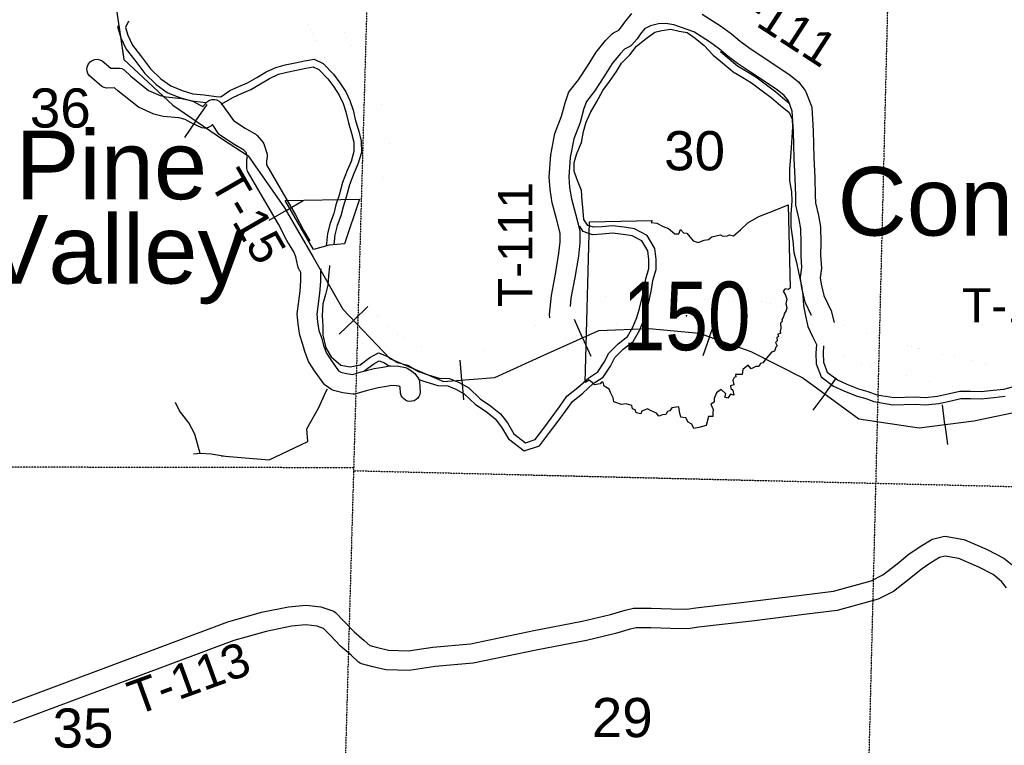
# Model space of a CAD drawing. Header units: feet. Extents: x -155 to 2562643, y -56 to 364810.
# Tile 14 of 121: x 2486799 to 2496848, y 192216 to 199625. Entities that reach past the tile are written whole.
import ezdxf
from ezdxf.enums import TextEntityAlignment as Align

# ---------------------------------------------------------------- set-up
doc = ezdxf.new("R2010")
doc.units = ezdxf.units.FT
doc.header["$MEASUREMENT"] = 0
doc.linetypes.add('HIDDEN2', pattern=[0.1875, 0.125, -0.0625])
doc.linetypes.add('water', pattern=[0])
for name, color, linetype in [('62', 7, 'Continuous'), ('INCORPORATED', 3, 'Continuous'), ('MTEXT', 2, 'Continuous'), ('RAILROAD', 6, 'Continuous'), ('RT-MKR', 7, 'Continuous'), ('SECTION', 8, 'HIDDEN2'), ('SECTION-TEXT', 8, 'Continuous'), ('STATE-RT', 2, 'Continuous'), ('TR-TEXT', 6, 'Continuous'), ('TWP-RD', 6, 'Continuous'), ('WATERWAY', 14, 'water')]:
    doc.layers.add(name, color=color, linetype=linetype)
doc.styles.add('ARIAL', font='arial.ttf')

# ---------------------------------------------------------------- blocks, each defined once
blk = doc.blocks.new('SR2')
at = {"layer": '62', "color": 0, "linetype": 'Continuous'}
blk.add_line((-812.7, -543.3), (-772.7, 884.1), dxfattribs=at)
for points in [[(-772.7, 884.1), (-218.9, 893.4), (-227.6, 876.1), (-175.3, 872.5), (-119.8, 842), (-72.9, 822.7), (-15.5, 777.4), (18.9, 777.9), (33.4, 815.1), (59.7, 786.4), (91, 781.2), (144.9, 712.9), (189.5, 698.1), (242.9, 721.5), (282.8, 725.4), (312, 748.5), (388, 768.3), (409.2, 756.5), (449.4, 758.8), (469.6, 767.6), (504.7, 759.8), (566.5, 811.7), (630.1, 872.9), (727.9, 930.6), (874, 985.3), (989.5, 1034.2), (1006.2, 293.5)], [(1006.2, 293.5), (989.2, 283.1), (962.6, 288), (944.8, 267.2), (966.9, 232.6), (977.3, 196), (968, 155.6), (977.2, 122.3), (970.9, 94.4), (954.3, 66.7), (948.5, 40.3), (934.3, 12.4), (935.5, -3.2), (922, -15.5), (924.4, -61.8), (917.6, -87.5), (919.9, -109.7), (898, -115.5), (903.1, -133.8), (889.1, -147.9), (892.1, -172.2), (876.3, -187.7), (891.6, -218.8), (879.3, -228.7), (869.1, -266.4), (840.9, -274.1), (784.6, -343.2), (764.7, -369.4), (742.4, -375.9), (730.1, -402.7), (702.6, -402.8), (661, -421.4), (634.1, -389.4), (587, -427.9), (581.6, -472.4), (522, -471), (524.3, -493.5), (511, -500.1), (498.9, -522.6), (505.9, -562.7), (478.1, -572.9), (481.5, -596.2), (499.3, -610.4), (507.3, -654.8), (477.6, -645.8), (453.3, -683.3), (428.4, -674.5), (436.5, -642.7), (394.3, -604.6), (354.4, -635.1), (333.6, -684), (333.4, -716.8), (303.6, -736.7), (322.7, -783.1), (319.2, -815.1), (319.8, -845.5), (282.6, -844.4), (260.1, -926.3)], [(260.1, -926.3), (195.5, -942), (150.6, -951.4), (134.8, -914.1), (102.7, -894.5), (81.8, -857), (35.8, -851.9), (24.9, -800.5), (19.7, -758.7), (-43.3, -769), (-60.6, -794.5), (-82.9, -801.4), (-95.9, -827.1), (-126.3, -829.3), (-159, -841.4), (-180.4, -816.2), (-233.9, -790.9), (-258, -777.8), (-308.3, -798.1), (-319.1, -822.1), (-359.1, -811.5), (-368.5, -784.7), (-392.8, -776.7), (-398.1, -748.2), (-449.9, -733.1), (-489.6, -739.1), (-559.5, -716.3), (-563.7, -678.8), (-587.5, -633.3), (-600, -601.6), (-644.2, -577.4), (-653.1, -539.8), (-667.3, -540.9), (-680.2, -556.2), (-729.3, -563.2), (-748.9, -547.8), (-776.4, -521.6), (-812.7, -543.3)]]:
    blk.add_lwpolyline(points, dxfattribs=at)
at = {"layer": 'RT-MKR', "color": 0, "linetype": 'Continuous'}
blk.add_lwpolyline([(-772.7, 884.1), (-218.9, 893.4), (-227.6, 876.1), (-175.3, 872.5), (-119.8, 842), (-72.9, 822.7), (-15.5, 777.4), (18.9, 777.9), (33.4, 815.1), (59.7, 786.4), (91, 781.2), (144.9, 712.9), (189.5, 698.1), (242.9, 721.5), (282.8, 725.4), (312, 748.5), (388, 768.3), (409.2, 756.5), (449.4, 758.8), (469.6, 767.6), (504.7, 759.8), (566.5, 811.7), (630.1, 872.9), (727.9, 930.6), (874, 985.3), (989.5, 1034.2), (1006.2, 293.5), (1006.2, 293.5), (989.2, 283.1), (962.6, 288), (944.8, 267.2), (966.9, 232.6), (977.3, 196), (968, 155.6), (977.2, 122.3), (970.9, 94.4), (954.3, 66.7), (948.5, 40.3), (934.3, 12.4), (935.5, -3.2), (922, -15.5), (924.4, -61.8), (917.6, -87.5), (919.9, -109.7), (898, -115.5), (903.1, -133.8), (889.1, -147.9), (892.1, -172.2), (876.3, -187.7), (891.6, -218.8), (879.3, -228.7), (869.1, -266.4), (840.9, -274.1), (784.6, -343.2), (764.7, -369.4), (742.4, -375.9), (730.1, -402.7), (702.6, -402.8), (661, -421.4), (634.1, -389.4), (587, -427.9), (581.6, -472.4), (522, -471), (524.3, -493.5), (511, -500.1), (498.9, -522.6), (505.9, -562.7), (478.1, -572.9), (481.5, -596.2), (499.3, -610.4), (507.3, -654.8), (477.6, -645.8), (453.3, -683.3), (428.4, -674.5), (436.5, -642.7), (394.3, -604.6), (354.4, -635.1), (333.6, -684), (333.4, -716.8), (303.6, -736.7), (322.7, -783.1), (319.2, -815.1), (319.8, -845.5), (282.6, -844.4), (260.1, -926.3), (260.1, -926.3), (195.5, -942), (150.6, -951.4), (134.8, -914.1), (102.7, -894.5), (81.8, -857), (35.8, -851.9), (24.9, -800.5), (19.7, -758.7), (-43.3, -769), (-60.6, -794.5), (-82.9, -801.4), (-95.9, -827.1), (-126.3, -829.3), (-159, -841.4), (-180.4, -816.2), (-233.9, -790.9), (-258, -777.8), (-308.3, -798.1), (-319.1, -822.1), (-359.1, -811.5), (-368.5, -784.7), (-392.8, -776.7), (-398.1, -748.2), (-449.9, -733.1), (-489.6, -739.1), (-559.5, -716.3), (-563.7, -678.8), (-587.5, -633.3), (-600, -601.6), (-644.2, -577.4), (-653.1, -539.8), (-667.3, -540.9), (-680.2, -556.2), (-729.3, -563.2), (-748.9, -547.8), (-776.4, -521.6), (-812.7, -543.3), (-812.7, -543.3), (-772.7, 884.1)], close=True, dxfattribs=at)
at = {"layer": 'RT-MKR', "color": 0}
blk.add_point((87.7, 47.6), dxfattribs=at)

msp = doc.modelspace()

# ---------------------------------------------------------------- linework, layer by layer
at = {"layer": 'INCORPORATED'}
msp.add_lwpolyline([(2489509.25, 197780.11), (2490267.67, 197793.53), (2490113.31, 197337.14), (2489958.94, 197323.71), (2489797.86, 197276.73), (2489509.25, 197780.11)], dxfattribs=at)
at = {"layer": 'RAILROAD'}
for p, q in [((2488597.84, 198590.68), (2488712.29, 198758.21)), ((2488597.84, 198590.68), (2488482.2, 198421.41)), ((2489517.59, 197675.94), (2489693.06, 197777.81)), ((2489517.59, 197675.94), (2489340.3, 197573.01)), ((2490205.83, 196554.4), (2490352.32, 196694.79)), ((2493838.53, 196386.03), (2493906.29, 196577.29)), ((2490205.83, 196554.4), (2490057.82, 196412.55)), ((2492543.18, 196376.93), (2492460.45, 196562.2)), ((2492543.18, 196376.93), (2492626.76, 196189.74)), ((2493838.53, 196386.03), (2493770.07, 196192.8)), ((2491311, 195946.28), (2491294.76, 196148.53)), ((2495014.65, 195803.09), (2495134.51, 195966.8)), ((2491311, 195946.28), (2491327.41, 195741.93)), ((2495014.65, 195803.09), (2494893.55, 195637.68)), ((2496242.6, 195490.98), (2496217.39, 195692.3)), ((2496242.6, 195490.98), (2496268.08, 195287.57))]:
    msp.add_line(p, q, dxfattribs=at)
at = {"layer": 'RAILROAD', "const_width": 0.08}
for points in [[(2486510.18, 202072.34), (2487024.39, 202162.48), (2487542.61, 202050.3), (2488050.82, 201795.9), (2488374.95, 201293.12), (2488170.87, 200772.31), (2487898.75, 200253.5), (2487784.71, 199744.7), (2487862.74, 199219.89), (2488362.94, 198751.15), (2488865.65, 198434.66), (2488910.46, 198432.66)], [(2497074.69, 195642.32), (2496538.16, 195527.99), (2495977.6, 195457.79), (2495362.98, 195548.05), (2494790.41, 195967.27), (2494261.88, 196236.05), (2493735.35, 196422.59), (2493222.84, 196470.73), (2492708.33, 196450.67), (2492155.77, 196203.95), (2491647.27, 195973.28), (2491122.74, 195931.16), (2490578.2, 196165.84), (2490095.71, 196669.3), (2489793.41, 197200.84), (2489501.12, 197704.3), (2489129.28, 198233.84), (2488867.66, 198406.34)]]:
    msp.add_lwpolyline(points, dxfattribs=at)
at = {"layer": 'RAILROAD'}
for points in [[(2487784.71, 199744.7), (2487862.74, 199219.89), (2488362.94, 198751.15), (2488867.66, 198406.34), (2488867.66, 198406.34), (2489129.28, 198233.84), (2489501.12, 197704.3), (2489793.41, 197200.84), (2490095.71, 196669.3), (2490578.2, 196165.84), (2491122.74, 195931.16), (2491647.27, 195973.28), (2492155.77, 196203.95), (2492708.33, 196450.67), (2493222.84, 196470.73), (2493735.35, 196422.59), (2494261.88, 196236.05), (2494790.41, 195967.27), (2495362.98, 195548.05), (2495977.6, 195457.79), (2496538.16, 195527.99), (2497074.69, 195642.32)], [(2487810.75, 199569.55), (2487862.74, 199219.89), (2488362.94, 198751.15), (2488867.66, 198406.34), (2489129.28, 198233.84), (2489501.12, 197704.3), (2489793.41, 197200.84), (2490095.71, 196669.3), (2490578.2, 196165.84), (2491122.74, 195931.16), (2491647.27, 195973.28), (2492155.77, 196203.95), (2492708.33, 196450.67), (2493222.84, 196470.73), (2493735.35, 196422.59), (2494261.88, 196236.05), (2494790.41, 195967.27), (2495362.98, 195548.05), (2495977.6, 195457.79), (2496538.16, 195527.99), (2497074.69, 195642.32)]]:
    msp.add_lwpolyline(points, dxfattribs=at)
at = {"layer": 'SECTION'}
for points in [[(2495264.93, 183905.11), (2496472.44, 232463.44)], [(2490661.14, 211013.82), (2489893.73, 184027.55)], [(2490207.17, 195049.74), (2484961.64, 195058.79)], [(2490206.33, 195020.25), (2504773.91, 194669.47)]]:
    msp.add_lwpolyline(points, dxfattribs=at)
at = {"layer": 'STATE-RT', "color": 2, "linetype": 'Continuous', "const_width": 0.05}
for points in [[(2489702.1, 199712.84), (2489735.74, 199595.3), (2489805.14, 199444.87), (2489887.63, 199277.95), (2489968.72, 199107.74), (2490048.65, 198957.77), (2490118.58, 198831.12), (2490180.6, 198717.5), (2490218.31, 198630.19), (2490244.05, 198550.81), (2490264.58, 198432.58), (2490270.67, 198339.93), (2490265.75, 198287.91), (2490241.6, 198187.21), (2490214.23, 198072.87), (2490167.33, 197921.26), (2490116.19, 197790.85)], [(2490017.82, 199700.02), (2490075.86, 199574.19), (2490157.53, 199408.93), (2490236.64, 199242.88), (2490312.35, 199100.83), (2490381.56, 198975.5), (2490450.54, 198849.12), (2490499.33, 198736.17), (2490535.99, 198623.09), (2490562.88, 198468.18), (2490571.61, 198335.61), (2490562.41, 198238.55), (2490533.34, 198117.31), (2490503.71, 197993.55), (2490450.67, 197822.04), (2490379.96, 197641.76), (2490319.21, 197466.91), (2490263.22, 197304.73), (2490240.23, 197217.23), (2490236.6, 197119.18), (2490241.35, 197015.17), (2490260.85, 196911)], [(2489957.95, 197323.42), (2489941.67, 197261.43), (2489936.34, 197117.9), (2489942.61, 196980.55), (2489965.97, 196855.8)], [(2490252.98, 196938.35), (2490293.86, 196834.52), (2490341.47, 196739.9), (2490411.86, 196638.12), (2490507.98, 196529.71), (2490602.01, 196451.03), (2490711.1, 196379.09), (2490817.34, 196324.48), (2490932.39, 196276.43), (2491041.35, 196241.86), (2491141.32, 196220.88), (2491241.04, 196215.1), (2491348.07, 196216.31), (2491442.42, 196229.7), (2491542.53, 196249.2), (2491637.84, 196275.7), (2491711.02, 196301.18), (2491784.22, 196333.76), (2491876.95, 196382.7), (2492003.5, 196459.96), (2492136.03, 196542.09), (2492208.96, 196581.23)], [(2489973.84, 196828.45), (2490019.72, 196711.9), (2490082.85, 196586.42), (2490175.4, 196452.6), (2490298.34, 196313.97), (2490422.59, 196209.99), (2490559.5, 196119.69), (2490690.76, 196052.24), (2490829.01, 195994.49), (2490964.99, 195951.34), (2491101.62, 195922.68), (2491234.04, 195915), (2491370.95, 195916.55), (2491492.2, 195933.76), (2491611.51, 195957), (2491727.44, 195989.24), (2491821.52, 196022), (2491915.36, 196063.76), (2492025.27, 196121.76), (2492160.68, 196204.42), (2492286.13, 196282.17), (2492394.81, 196340.49), (2492494.87, 196405.53), (2492579.23, 196439.3), (2492660.62, 196464.71), (2492781.08, 196490.39), (2492904.94, 196512.61), (2493021.16, 196524.75), (2493138.17, 196524.22), (2493280.35, 196518.21), (2493458.71, 196498.56), (2493649.72, 196480.52), (2493851.74, 196460.48), (2494005.15, 196449.71), (2494114.34, 196446.64), (2494257.21, 196450.28), (2494313.45, 196449.39), (2494392.71, 196432.42), (2494531.84, 196393.31), (2494756.21, 196327.57), (2494961.56, 196268.52), (2495199.58, 196186.46), (2495403.6, 196111.89), (2495558.45, 196061.22), (2495701.39, 196022.78), (2495869.3, 195984.09), (2496048.09, 195939.76), (2496245.42, 195895.05), (2496468.27, 195848.77), (2496648.52, 195813.81), (2496801.45, 195790.29), (2496949.05, 195775.25)], [(2492415.48, 196696.9), (2492478.63, 196722.18), (2492584.48, 196755.23), (2492723.3, 196784.81), (2492862.82, 196809.85), (2493006.22, 196824.81), (2493145.19, 196824.2), (2493303.13, 196817.51), (2493489.25, 196797.02), (2493678.64, 196779.12), (2493877.06, 196759.44), (2494019.89, 196749.41), (2494114.74, 196746.74), (2494255.75, 196750.34), (2494347.53, 196748.89), (2494464.77, 196723.8), (2494614.62, 196681.67), (2494839.85, 196615.67), (2494880.84, 196603.89)], [(2495110.89, 196534.36), (2495299.98, 196469.18), (2495501.78, 196395.41), (2495644.11, 196348.84), (2495774.05, 196313.9), (2495939.08, 196275.87), (2496117.35, 196231.68), (2496309.08, 196188.23), (2496527.33, 196142.91), (2496699.9, 196109.43), (2496839.49, 196087.97), (2496976.23, 196074.03)]]:
    msp.add_lwpolyline(points, dxfattribs=at)
at = {"layer": 'TWP-RD'}
for points in [[(2492208.96, 196581.23), (2492206.1, 196616.47), (2492226.04, 196809.28), (2492266.17, 197027.14), (2492303.03, 197240.2), (2492316.22, 197356.33), (2492315.22, 197444.75), (2492277.6, 197592.25), (2492233.67, 197754.54), (2492212.34, 197890.68), (2492204.09, 198020.17), (2492218.53, 198244.71), (2492261.2, 198463.8), (2492327.49, 198638.73), (2492366.77, 198777.17), (2492401.63, 198879.33), (2492409.93, 198894.47), (2492502.81, 199010.84), (2492593.06, 199149.37), (2492681.5, 199293.2), (2492777.49, 199411.59), (2492846.65, 199480.76), (2492858.8, 199489.71), (2492913.53, 199518.48), (2492941.35, 199550.83), (2492973.41, 199599.46), (2493047.96, 199688.89)], [(2494880.84, 196603.89), (2494816.11, 196741.52), (2494780.77, 196887.5), (2494766.56, 196981.22), (2494766.5, 196995.94), (2494780.97, 197096.12), (2494773.63, 197214.27), (2494775.73, 197346.76), (2494771.48, 197487.97), (2494754, 197586.29), (2494719.97, 197732.46), (2494719.23, 197830.99), (2494714.1, 198001.83), (2494703.81, 198211.22), (2494697.67, 198481.95), (2494683.96, 198692.08), (2494644.78, 198796.72), (2494602.92, 198849.1), (2494531.1, 198908.92), (2494256.11, 199089.11), (2494125.36, 199177.42), (2494028.73, 199248.59), (2493940.75, 199324.31), (2493840.67, 199397.21), (2493677.64, 199499.2), (2493473.69, 199572.62), (2493394.8, 199586.42), (2493317.36, 199582.57), (2493238.2, 199560.53), (2493195.21, 199541.31), (2493179.43, 199534.25)], [(2493765.54, 199680.12), (2493952.72, 199563.03), (2494065.07, 199481.19), (2494153.45, 199405.13), (2494240.69, 199340.87), (2494366.89, 199255.63), (2494650.29, 199069.93), (2494746.5, 198989.8), (2494815.9, 198902.95), (2494823.71, 198889.19), (2494879.01, 198741.53), (2494882.1, 198727.17), (2494897.53, 198490.72), (2494903.69, 198218.4), (2494913.96, 198009.74), (2494919.21, 197834.73), (2494919.79, 197756.17), (2494949.98, 197626.51), (2494970.96, 197508.59), (2494975.77, 197348.19), (2494973.73, 197218.89), (2494981.87, 197087.95), (2494967.62, 196989.3), (2494977.21, 196926.09), (2495005.73, 196808.28), (2495079.92, 196650.53), (2495110.89, 196534.36)], [(2493179.43, 199534.25), (2493134.21, 199480.01), (2493101.31, 199430.1), (2493046.59, 199366.47), (2493031.82, 199354.71), (2492972, 199323.26), (2492926.29, 199277.55), (2492845.05, 199177.35), (2492762.06, 199042.39), (2492665.13, 198893.6), (2492582.5, 198790.08), (2492557.75, 198717.54), (2492517.55, 198575.88), (2492454.26, 198408.86), (2492417.29, 198219.06), (2492404.49, 198020.11), (2492411.36, 197912.56), (2492429.57, 197796.27), (2492471.04, 197643.09), (2492514.94, 197470.96), (2492516.34, 197346.13), (2492501.09, 197211.84), (2492463.05, 196991.97), (2492424.16, 196780.83), (2492415.48, 196696.9)], [(2489641.85, 197092.69), (2489640.87, 197098.24), (2489639.67, 197101.79), (2489639.15, 197106.94), (2489616.96, 197204.98), (2489597.3, 197253.29), (2489524.2, 197371.8), (2489438.81, 197535.48), (2489123.33, 198077.71), (2489116.43, 198104.55), (2489118.68, 198199.59), (2489122.75, 198225.34), (2489109.55, 198267.1), (2489087.91, 198292.28), (2488994.78, 198347.99), (2488846.67, 198442.6), (2488832.39, 198456.34), (2488765.1, 198553.25), (2488751.1, 198538.89), (2488729.76, 198525.83), (2488705.88, 198518.43), (2488680.89, 198517.14), (2488656.36, 198522.04), (2488549.95, 198572.92), (2488486.48, 198606.81), (2488421.49, 198622.62), (2488261.56, 198637.64), (2488167.19, 198660.07), (2488010.01, 198730.83), (2487801.64, 198896.72), (2487767.7, 198929.58), (2487683.95, 198926.51), (2487659.52, 198931.77), (2487637.13, 198942.88), (2487510, 199052), (2487495.14, 199073.74), (2487486.41, 199098.58), (2487484.41, 199124.84), (2487489.27, 199150.71), (2487500.67, 199174.46), (2487517.81, 199194.43), (2487539.55, 199209.29), (2487564.39, 199218.02), (2487590.65, 199220.02), (2487616.52, 199215.16), (2487640.27, 199203.76), (2487728.22, 199128.27), (2487816.48, 199131.5), (2487842.79, 199125.28), (2487866.5, 199112.31), (2487933.79, 199047.15), (2488114.97, 198902.91), (2488231.95, 198850.25), (2488294.19, 198835.46), (2488454.65, 198820.38), (2488558.34, 198795.17), (2488640.23, 198751.44), (2488666.66, 198738.8), (2488715.32, 198788.72), (2488736.94, 198801.87), (2488761.15, 198809.22), (2488786.44, 198810.31), (2488811.19, 198805.07), (2488833.86, 198793.83), (2488853.03, 198777.28), (2488979.58, 198595.02), (2489099.98, 198518.11), (2489211.42, 198451.44), (2489223.76, 198441.05), (2489281.16, 198374.26), (2489291.01, 198356.57), (2489324.06, 198252.08), (2489325.8, 198228.87), (2489318.3, 198181.51), (2489317.37, 198141.91), (2489614, 197632.07), (2489698.19, 197470.69), (2489761.23, 197368.5)], [(2489869.54, 197073.73), (2489869.02, 196950.93), (2489859.94, 196831.65), (2489831.78, 196617.97), (2489839.16, 196541.52), (2489852.47, 196451.2), (2489880.96, 196369.57), (2489901.09, 196297.75), (2489928.7, 196218.91), (2489972.91, 196152.17), (2490053.88, 196040.82), (2490075.89, 196024.98), (2490134.29, 196011.03), (2490194.48, 196002.98), (2490282.92, 196028.9), (2490415.61, 196062.28), (2490506.06, 196077.44), (2490574.76, 196090.34), (2490587.12, 196091.11), (2490665.8, 196086.25), (2490735.53, 196072.79), (2490752.83, 196065.96), (2490802.49, 196034.71), (2490830.44, 196011.98), (2490866.56, 195965.36), (2490875.5, 195947.19), (2490880.61, 195927.61), (2490886.29, 195821.85), (2490882.46, 195799.64), (2490873.79, 195778.85), (2490860.7, 195760.5), (2490843.87, 195745.53), (2490824.11, 195734.67), (2490802.45, 195728.49), (2490779.94, 195727.28), (2490757.73, 195731.11), (2490736.94, 195739.78), (2490718.59, 195752.87), (2490703.62, 195769.7), (2490692.76, 195789.46), (2490686.58, 195811.12), (2490683.24, 195873.45), (2490670.06, 195881.74), (2490640.58, 195887.43), (2490593.38, 195890.34), (2490541.06, 195880.52), (2490456.6, 195866.36), (2490335.46, 195835.88), (2490220.31, 195802.14), (2490199.39, 195800.54), (2490097.71, 195814.15), (2490000.77, 195837.29), (2489983.02, 195845.41), (2489917.57, 195892.5), (2489906.26, 195903.75), (2489808.59, 196038.07), (2489751.64, 196124.04), (2489746.11, 196135.17), (2489710.23, 196237.65), (2489690.08, 196309.56), (2489657.37, 196403.24), (2489640.56, 196517.33), (2489630.52, 196621.49), (2489660.94, 196852.33), (2489669.06, 196958.96), (2489669.41, 197043.68), (2489657.9, 197062.46), (2489655.65, 197064.89), (2489654.54, 197067), (2489653, 197068.83), (2489649.82, 197075.64), (2489646.87, 197080.45), (2489645.81, 197083.59), (2489643.39, 197088.19), (2489642.86, 197090.53), (2489641.85, 197092.69)], [(2489875.97, 197077.05), (2489869.54, 197073.73)], [(2490008.8, 193581.15), (2490020.86, 193572.09), (2490111.07, 193480.22), (2490211.23, 193375.67), (2490316.06, 193285.77), (2490370.91, 193233.71), (2490451.54, 193213.27), (2490561.39, 193187.22), (2490762.36, 193182.13), (2491015.39, 193219.15), (2491398.97, 193252.46), (2492047.12, 193387.46), (2492540.07, 193482.27), (2492827.43, 193552.27), (2492978.25, 193595.03), (2493063.59, 193615.32), (2493075.61, 193616.68), (2493242.59, 193615.31), (2493447.03, 193609.24), (2493607.83, 193606.39), (2493698.76, 193620.34), (2494247.59, 193682.96), (2494806.47, 193753.8), (2495103.96, 193790.11), (2495489.21, 193895.96), (2495609.25, 193957.4), (2495753.56, 194070.4), (2495878.67, 194170.38), (2495943.97, 194215.84), (2495989.78, 194247.74), (2496100.71, 194314.46), (2496113.64, 194319.95), (2496223.94, 194349.43), (2496245.41, 194350.45), (2496434.81, 194318.52), (2496446.67, 194314.97), (2496673.87, 194215.03), (2496844.17, 194126.95), (2496962.54, 194030.42)], [(2496871.4, 193825.54), (2496820.3, 193888.34), (2496733.86, 193958.83), (2496587.58, 194034.49), (2496383.2, 194124.4), (2496244.21, 194147.83), (2496185.69, 194132.19), (2496098.59, 194079.8), (2496076.16, 194064.18), (2496076.14, 194064.16), (2495998.37, 194010.02), (2495877.64, 193913.54), (2495717.45, 193788.1), (2495562.03, 193708.56), (2495142.78, 193593.37), (2494831.16, 193555.32), (2494271.51, 193484.4), (2493725.27, 193422.06), (2493621.31, 193406.11), (2493442.28, 193409.3), (2493238.81, 193415.33), (2493092.15, 193416.53), (2493028.68, 193401.45), (2492878.39, 193358.83), (2492582.65, 193286.79), (2492086.39, 193191.34), (2491428.12, 193054.24), (2491038.54, 193020.41), (2490774.4, 192981.77), (2490535.5, 192987.82), (2490403.89, 193019.03), (2490288.18, 193048.35), (2490272.58, 193055.29), (2490258.37, 193064.78), (2490182.04, 193137.23), (2490073.59, 193230.23), (2489967.5, 193340.97), (2489899.53, 193410.19), (2489833.48, 193433.77), (2489720.86, 193445.63), (2489572.73, 193432.13), (2489315.8, 193379.84), (2488984.61, 193285.42), (2486734.63, 192445.11)], [(2486379.11, 192234.18), (2486584.41, 192584.32), (2486595.44, 192597.39), (2486608.54, 192608.4), (2486623.34, 192617.04), (2488922.1, 193475.57), (2489268.37, 193574.28), (2489543.63, 193630.31), (2489722.26, 193646.59), (2489872.23, 193630.8), (2489883.85, 193628.15), (2489995.52, 193588.29), (2490008.8, 193581.15)]]:
    msp.add_lwpolyline(points, dxfattribs=at)
at = {"layer": 'WATERWAY'}
for points in [[(2487909.75, 199610.68), (2487878.16, 199546.56), (2487901.37, 199467.3), (2487948.42, 199364.21), (2488032.71, 199258.43), (2488133.2, 199124.36), (2488240.72, 199022.02), (2488340.61, 198948.58), (2488455.66, 198901.97), (2488566.82, 198869.39), (2488681.82, 198856.69), (2488802.41, 198841.36), (2488850.65, 198836.49)], [(2487801.83, 199561.35), (2487797.97, 199553.51), (2487830.91, 199441.05), (2487884.02, 199324.68), (2487973.36, 199212.56), (2488076.95, 199074.36), (2488192.46, 198964.41), (2488303.75, 198882.59), (2488430.97, 198831.05), (2488552.04, 198795.57), (2488672.97, 198782.21), (2488694.2, 198779.51)], [(2492623.07, 198677.28), (2492685.94, 198782.56), (2492750.91, 198900.57), (2492817.82, 198993.96), (2492888.79, 199095.16), (2492940.48, 199181.32), (2493027.42, 199265.85), (2493094.58, 199355.49), (2493193.36, 199434.03), (2493279.95, 199495.72), (2493353.52, 199512.77), (2493444.51, 199529.07), (2493529.76, 199509.2), (2493609.74, 199492.62), (2493693.26, 199437.26), (2493785.49, 199361.52), (2493875.39, 199263.45), (2493972.14, 199184.77), (2494082.25, 199091.54), (2494179.34, 199035.23), (2494268.12, 198979.92), (2494376.88, 198898.73), (2494469.81, 198828.64), (2494564.54, 198747.44), (2494652.55, 198678.36), (2494684.5, 198607.41), (2494687.01, 198530.94), (2494681.01, 198417.98), (2494674.1, 198323.68), (2494667.37, 198223.14), (2494657.14, 198097.7), (2494656.72, 197977.93), (2494674.65, 197866.41), (2494677.8, 197770.56), (2494668.18, 197638.67), (2494668.13, 197509.66), (2494689.41, 197365.53), (2494701.55, 197248.04), (2494725.84, 197144.33), (2494749.68, 197030.53), (2494777.44, 196908.66), (2494791.91, 196812.86), (2494797.52, 196704.54), (2494818.1, 196601.95), (2494843.49, 196493.61), (2494890.26, 196390.88), (2494929.68, 196308.64), (2494924.06, 196219.69), (2494927.58, 196112.78), (2494979.39, 195979.9), (2495106.12, 195882.44), (2495211.46, 195834.84), (2495337.57, 195783.81), (2495433.58, 195758.35), (2495516.68, 195726.23)], [(2493950.95, 199298.67), (2494020.04, 199242.49), (2494125.64, 199153.08), (2494217.99, 199099.51), (2494310.46, 199041.91), (2494421.89, 198958.72), (2494516.84, 198887.11), (2494612.12, 198805.44), (2494648.24, 198777.09)], [(2488850.65, 198836.49), (2488942.63, 198900.2), (2489033.87, 198941.19), (2489125.19, 198980.18), (2489217.98, 199035.31), (2489314.73, 199092.57), (2489413.89, 199137.83), (2489507.67, 199162.8), (2489609.64, 199183.99), (2489705.57, 199205), (2489805.72, 199220.09), (2489897.73, 199176.57), (2490001.91, 199069.01), (2490067.23, 198980.4), (2490126.58, 198889.6), (2490169.84, 198798.32), (2490201.16, 198702.64), (2490226.99, 198590.71), (2490258.65, 198484.98), (2490284.07, 198385.11), (2490285.83, 198270.43), (2490251.52, 198150.64), (2490210.39, 198054.8), (2490163.89, 197938.66), (2490129.78, 197812.84), (2490098.84, 197713.28), (2490077.68, 197622.06), (2490038.63, 197524.27), (2490015.59, 197428.97), (2490004.86, 197328.36)], [(2488853.76, 198760.79), (2488979.66, 198834.62), (2489063.97, 198872.49), (2489159.22, 198913.16), (2489256.23, 198970.8), (2489349.5, 199026), (2489439.29, 199066.98), (2489524.96, 199089.79), (2489625.29, 199110.64), (2489719.19, 199131.21), (2489794.3, 199142.52), (2489853.34, 199114.6), (2489944.53, 199020.45), (2490005.61, 198937.6), (2490061, 198852.85), (2490100.04, 198770.48), (2490128.84, 198682.5), (2490154.45, 198571.5), (2490186.35, 198464.96), (2490209.21, 198375.15), (2490210.67, 198280.39), (2490180.73, 198175.86), (2490141.11, 198083.53), (2490092.64, 197962.49), (2490057.75, 197833.79), (2490026.4, 197732.91), (2490005.91, 197644.57), (2489966.99, 197547.11), (2489941.53, 197441.81), (2489930.5, 197338.41), (2489926.42, 197314.89)], [(2490881.97, 195948.36), (2490943.7, 195926.85), (2491068, 195891.03), (2491169.99, 195886.42), (2491250.25, 195851.8), (2491336.85, 195804.8), (2491450.77, 195695.94), (2491560.45, 195622.91), (2491651.93, 195549.33), (2491715.23, 195465.77), (2491786.65, 195343.99), (2491947.92, 195221.94), (2492104.61, 195275.16), (2492207.83, 195409.28), (2492283.23, 195512.59), (2492368.43, 195626.33), (2492439.91, 195727.6), (2492545.32, 195812.39), (2492651.89, 195909.69), (2492754.58, 195976.14), (2492828.33, 196088.67), (2492874.16, 196174.24), (2492958.56, 196260.46), (2493060.13, 196339.48), (2493125.7, 196451.28), (2493167.99, 196559.52), (2493196.53, 196655.48), (2493225.66, 196771.68), (2493247.4, 196870.17), (2493262, 196962.78), (2493294.52, 197074.46), (2493293.4, 197179.44), (2493282.41, 197289.54), (2493203.43, 197423.04), (2493075.37, 197489.97), (2492966.75, 197507.39), (2492849.71, 197521.45), (2492739.02, 197509.57), (2492656.58, 197505.4), (2492598.87, 197524.31), (2492558.12, 197585.54), (2492550.4, 197669.64), (2492539, 197774.57), (2492533.32, 197879.36), (2492485.41, 197998.85), (2492457.01, 198078.75), (2492457.26, 198167.41), (2492485.42, 198260.17), (2492534.2, 198370.64), (2492553.54, 198484.61), (2492581.88, 198579.86), (2492623.07, 198677.28)], [(2489962.3, 197116.14), (2489959.81, 197105.24), (2489950.85, 197010.37), (2489943.91, 196915.56), (2489918.93, 196818.19), (2489891.87, 196722.77), (2489885.65, 196605.84), (2489891.24, 196497.32), (2489892.27, 196404.76), (2489924.72, 196274.9), (2489978.03, 196183.92), (2490077.53, 196096.34), (2490170.63, 196081.03), (2490272.66, 196100.21), (2490372.84, 196175.7), (2490461.81, 196224.67), (2490555.63, 196187.24), (2490656.35, 196123.86), (2490761.85, 196098.86), (2490870.74, 196031.69), (2490966.44, 195998.35), (2491080.25, 195965.55), (2491187.09, 195960.72), (2491283.06, 195919.33), (2491381.43, 195865.94), (2491497.82, 195754.72), (2491604.83, 195683.47), (2491706.14, 195601.98), (2491777.69, 195507.53), (2491843.8, 195394.79), (2491961.46, 195305.75), (2492059.01, 195338.88), (2492147.81, 195454.27), (2492222.93, 195557.18), (2492307.77, 195670.44), (2492384.7, 195779.44), (2492496.48, 195869.36), (2492605.92, 195969.28), (2492700.53, 196030.5), (2492763.78, 196127.01), (2492813.09, 196219.07), (2492908.51, 196316.55), (2493002.72, 196389.84), (2493058, 196484.1), (2493096.99, 196583.9), (2493124.18, 196675.3), (2493152.65, 196788.88), (2493173.67, 196884.11), (2493188.66, 196979.17), (2493219.41, 197084.76), (2493218.44, 197175.31), (2493209.43, 197265.61), (2493149.76, 197366.47), (2493051.45, 197417.85), (2492956.34, 197433.1), (2492849.23, 197445.97), (2492744.92, 197434.77), (2492646.46, 197429.79), (2492550.82, 197461.13), (2492514.67, 197515.46)], [(2495004.06, 196296.51), (2494999.14, 196218.56), (2495002.12, 196128.07), (2495041.68, 196026.61), (2495144.94, 195947.2), (2495240.98, 195903.8), (2495361.34, 195855.1), (2495456.78, 195829.79), (2495546.05, 195795.28)], [(2490316.21, 196039.12), (2490413.7, 196112.58), (2490466.93, 196141.88), (2490521.48, 196120.12), (2490566.38, 196091.86)], [(2495546.05, 195795.28), (2495722.53, 195767.36), (2495939.71, 195773.91), (2496040.52, 195768.89), (2496166.94, 195780.76), (2496288.88, 195806.57), (2496394.73, 195831.91), (2496503.46, 195831.16), (2496610.23, 195828.34), (2496734.58, 195842.15), (2496844.92, 195853.53), (2496946.75, 195878.74), (2497057.28, 195884.09), (2497162.25, 195875.17), (2497170.54, 195875.69)], [(2488855.1, 195172.06), (2489345.93, 195131.61), (2489739.89, 195317.64), (2489728.95, 195448.96), (2489849.33, 195656.89), (2489925.93, 195831.98), (2489939.82, 195854.75)], [(2495516.68, 195726.23), (2495711.29, 195691.99), (2495938.97, 195698.85), (2496042.17, 195693.71), (2496178.25, 195706.49), (2496305.38, 195733.4), (2496403.33, 195756.85), (2496502.21, 195756.17), (2496613.39, 195753.23), (2496742.57, 195767.58), (2496857.84, 195779.46)], [(2488639.45, 195194.9), (2488614.64, 195295.34), (2488585.83, 195391.74), (2488524.67, 195508.06), (2488431.24, 195630.22), (2488389.63, 195717.84)], [(2488923.28, 195161.39), (2488855.1, 195172.06), (2488754.3, 195187.54), (2488639.45, 195194.9), (2488573.39, 195187.48)]]:
    msp.add_lwpolyline(points, dxfattribs=at)

# ---------------------------------------------------------------- block references
at = {"layer": 'RT-MKR', "xscale": 1.150001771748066, "yscale": 1.150001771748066}
msp.add_blockref('SR2', (2493504.6, 196545.43), dxfattribs=at)

# ---------------------------------------------------------------- texts
at = {"layer": 'MTEXT', "style": 'ARIAL'}
for s, p in [('Pine', (2486755.35, 197581.7)), ('Connorville', (2495146.13, 197210.69)), ('Valley', (2486439.42, 196720.47))]:
    msp.add_text(s, height=700, dxfattribs=at).set_placement(p, align=Align.BOTTOM_LEFT)
at = {"layer": 'RT-MKR', "style": 'ARIAL', "width": 0.8}
msp.add_text('150', height=700, dxfattribs=at).set_placement((2493605.4, 196600.22), align=Align.MIDDLE)
at = {"layer": 'SECTION-TEXT', "style": 'ARIAL'}
for s, p in [('36', (2487213.04, 198403.05)), ('30', (2493687.03, 197966.72)), ('29', (2492948.64, 192179.81)), ('35', (2487445.12, 192072.6))]:
    msp.add_text(s, height=400, dxfattribs=at).set_placement(p, align=Align.BOTTOM_CENTER)
at = {"layer": 'TR-TEXT', "style": 'ARIAL'}
for s, rotation, p in [('T-111', 327, (2493855.7, 199732.69)), ('T-15', 300, (2488638.09, 197914.11)), ('T-111', 90, (2492136.91, 196690.44)), ('T-113', 20, (2488020.47, 192419.31))]:
    msp.add_text(s, height=350, rotation=rotation, dxfattribs=at).set_placement(p, align=Align.BOTTOM_LEFT)
msp.add_text('T-111', height=350, dxfattribs=at).set_placement((2496416.7, 196428.34), align=Align.BOTTOM_LEFT)

doc.saveas('drawing.dxf')
